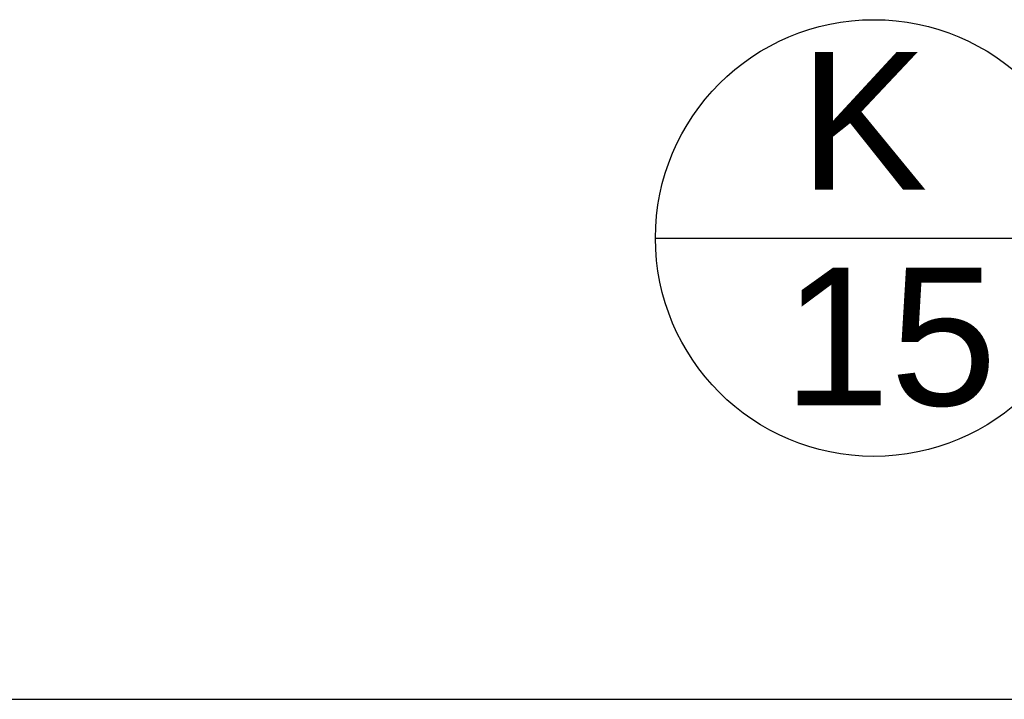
# Model space of a CAD drawing. Header units: millimetres. Extents: x -24674 to 2959, y -2716 to 20653.
# Tile 21 of 161: x -16724 to -16009, y -575 to -81. Entities that reach past the tile are written whole.
import ezdxf

# ---------------------------------------------------------------- set-up
doc = ezdxf.new("R2010")
doc.units = ezdxf.units.MM
doc.header["$MEASUREMENT"] = 0
for name, color, linetype in [('9._POHLED ZÁPADNÍ_1_Nové_Kóty - SP', 7, 'Continuous'), ('9._POHLED ZÁPADNÍ_1_Nové_Popis', 7, 'Continuous'), ('9._POHLED ZÁPADNÍ_1_Popis', 7, 'Continuous')]:
    doc.layers.add(name, color=color, linetype=linetype)
doc.styles.add('GENEROVANÝ_STYL_1', font='txt')

msp = doc.modelspace()

# ---------------------------------------------------------------- linework, layer by layer
at = {"layer": '9._POHLED ZÁPADNÍ_1_Nové_Kóty - SP', "color": 1, "linetype": 'Continuous', "lineweight": 25}
msp.add_line((-20483.55, -575.01), (-15668.93, -575.01), dxfattribs=at)
at = {"layer": '9._POHLED ZÁPADNÍ_1_Nové_Popis', "color": 1, "linetype": 'Continuous', "lineweight": 25}
msp.add_line((-16262.24, -240.03), (-15945.09, -240.03), dxfattribs=at)
msp.add_circle((-16103.67, -240.03), 158.58, dxfattribs=at)

# ---------------------------------------------------------------- texts
at = {"layer": '9._POHLED ZÁPADNÍ_1_Popis', "color": 1, "linetype": 'Continuous', "lineweight": 25, "insert": (-16111.3, -233.96), "char_height": 100, "attachment_point": 5, "line_spacing_factor": 0.940294, "style": 'GENEROVANÝ_STYL_1'}
msp.add_mtext('\\A1;{\\pqc;\\fArial|b0|i0|c238|p38;K\\P\\pqc;\\fArial|b0|i0|c238|p38; 15}', dxfattribs=at)

doc.saveas('drawing.dxf')
